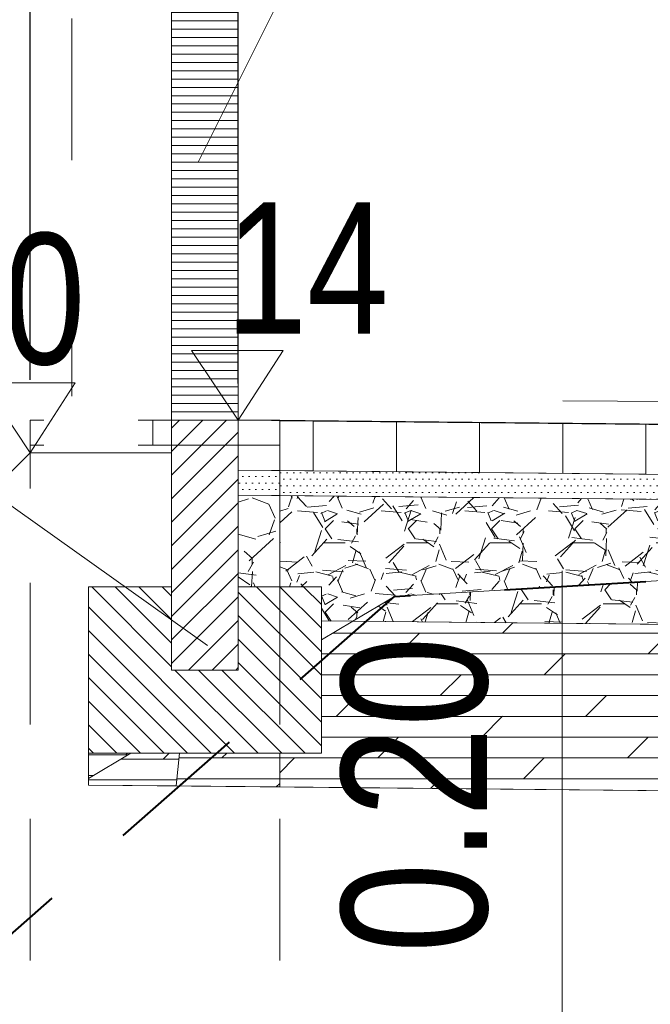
# Model space of a CAD drawing. Header units: metres. Extents: x 1435.1 to 1489, y 574.8 to 588.8.
# Tile 21 of 36: x 1463.5 to 1464.3, y 579.2 to 580.3. Entities that reach past the tile are written whole.
import ezdxf
from ezdxf.enums import TextEntityAlignment as Align

# ---------------------------------------------------------------- set-up
doc = ezdxf.new("R2010")
doc.units = ezdxf.units.M
doc.header["$MEASUREMENT"] = 0
doc.linetypes.add('DGN Style 2', pattern=[0.2836403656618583, 0.170184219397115, -0.1134561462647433])
for name, color, linetype, lineweight in [('12_obrys', 7, 'Continuous', 0), ('15_krawęznik', 7, 'Continuous', 0), ('16_obrzeża', 7, 'Continuous', 0), ('3_opisy', 7, 'Continuous', 0), ('4_latarnie', 7, 'Continuous', 0), ('5_bariery', 7, 'Continuous', 0), ('9_warstwy', 7, 'Continuous', 0), ('konstrukcja jezdni', 7, 'Continuous', 0)]:
    doc.layers.add(name, color=color, linetype=linetype, lineweight=lineweight)
doc.styles.add('Style-Arial', font='arial.ttf')
doc.dimstyles.new('Proszowice', dxfattribs={"dimtxt": 0.175, "dimasz": 0.175, "dimexe": 0.08750000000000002, "dimexo": 0.08750000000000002, "dimgap": 0.08750000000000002, "dimtad": 1, "dimzin": 3, "dimdsep": 46, "dimtxsty": 'Style-Arial', "dimblk": '_Oblique_0.5', "dimcen": 0.09000000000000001, "dimclrd": 7, "dimadec": 4, "dimazin": 3, "dimtfac": 1, "dimtmove": 0, "dimatfit": 1, "dimldrblk": 'TerminatorOpen_0.5', "dimfxl": 1, "dimfrac": 2, "dimtzin": 3, "dimlwd": 0, "dimarcsym": 0})

# ---------------------------------------------------------------- blocks, each defined once
blk = doc.blocks.new('_Oblique_0.5')
at = {"color": 0, "linetype": 'ByBlock', "lineweight": -2}
for p, q in [((0.5, 0.25), (-0.5, -0.25)), ((0, 0), (-1, 0))]:
    blk.add_line(p, q, dxfattribs=at)
blk = doc.blocks.new('*D22')
at = {"layer": 'Defpoints', "color": 0, "linetype": 'Continuous', "lineweight": 0}
for p in [(1465.289278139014, 581.324188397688), (1463.789278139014, 579.8626032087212), (1465.289278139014, 579.7296032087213)]:
    blk.add_point(p, dxfattribs=at)
at = {"layer": 'konstrukcja jezdni', "color": 0, "linetype": 'Continuous', "lineweight": -2}
for p, q in [((1463.789278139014, 579.9501032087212), (1463.789278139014, 581.411688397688)), ((1465.289278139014, 579.8171032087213), (1465.289278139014, 581.411688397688))]:
    blk.add_line(p, q, dxfattribs=at)
at = {"layer": 'konstrukcja jezdni', "color": 7, "linetype": 'Continuous', "lineweight": 0}
blk.add_line((1463.964278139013, 581.324188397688), (1465.114278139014, 581.324188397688), dxfattribs=at)
at = {"layer": 'konstrukcja jezdni', "color": 7, "linetype": 'Continuous', "lineweight": 0, "xscale": 0.175, "yscale": 0.175, "zscale": 0.175, "rotation": 180}
blk.add_blockref('_Oblique_0.5', (1463.789278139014, 581.324188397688), dxfattribs=at)
at = {"layer": 'konstrukcja jezdni', "color": 7, "linetype": 'Continuous', "lineweight": 0, "xscale": 0.175, "yscale": 0.175, "zscale": 0.175}
blk.add_blockref('_Oblique_0.5', (1465.289278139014, 581.324188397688), dxfattribs=at)
at = {"layer": 'konstrukcja jezdni', "color": 0, "linetype": 'Continuous', "lineweight": 0, "insert": (1464.642720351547, 581.5010386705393), "char_height": 0.175, "attachment_point": 5, "style": 'Style-Arial'}
blk.add_mtext('\\H1x;\\W0.8;1.50', dxfattribs=at)
blk = doc.blocks.new('TerminatorOpen_0.5')
at = {"color": 0, "linetype": 'ByBlock', "lineweight": -2}
for q in [(-1, 0.25), (-1, 0), (-1, -0.25)]:
    blk.add_line((0, 0), q, dxfattribs=at)
blk = doc.blocks.new('*D23')
at = {"layer": 'Defpoints', "color": 0, "linetype": 'Continuous', "lineweight": 0}
for p in [(1463.789278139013, 581.3241883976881), (1463.539278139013, 579.8236032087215), (1463.789278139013, 579.8192235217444)]:
    blk.add_point(p, dxfattribs=at)
at = {"layer": 'konstrukcja jezdni', "color": 0, "linetype": 'Continuous', "lineweight": -2}
for p, q in [((1463.539278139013, 579.9111032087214), (1463.539278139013, 581.4116883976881)), ((1463.789278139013, 579.9067235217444), (1463.789278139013, 581.4116883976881))]:
    blk.add_line(p, q, dxfattribs=at)
at = {"layer": 'konstrukcja jezdni', "color": 7, "linetype": 'Continuous', "lineweight": 0}
for p, q in [((1463.364278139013, 581.3241883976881), (1462.649571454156, 581.3241883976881)), ((1463.789278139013, 581.3241883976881), (1463.539278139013, 581.3241883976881)), ((1463.964278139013, 581.3241883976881), (1464.139278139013, 581.3241883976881))]:
    blk.add_line(p, q, dxfattribs=at)
at = {"layer": 'konstrukcja jezdni', "color": 7, "linetype": 'Continuous', "lineweight": 0, "xscale": 0.175, "yscale": 0.175, "zscale": 0.175}
blk.add_blockref('_Oblique_0.5', (1463.539278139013, 581.3241883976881), dxfattribs=at)
at = {"layer": 'konstrukcja jezdni', "color": 7, "linetype": 'Continuous', "lineweight": 0, "xscale": 0.175, "yscale": 0.175, "zscale": 0.175, "rotation": 180}
blk.add_blockref('_Oblique_0.5', (1463.789278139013, 581.3241883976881), dxfattribs=at)
at = {"layer": 'konstrukcja jezdni', "color": 0, "linetype": 'Continuous', "lineweight": 0, "insert": (1462.919424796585, 581.5010386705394), "char_height": 0.175, "attachment_point": 5, "style": 'Style-Arial'}
blk.add_mtext('\\H1x;\\W0.8;0.25', dxfattribs=at)
blk = doc.blocks.new('*D26')
at = {"layer": 'Defpoints', "color": 0, "linetype": 'Continuous', "lineweight": 0}
for p in [(1464.178889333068, 578.7936032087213), (1464.439278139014, 578.7936032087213), (1464.439278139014, 578.6061032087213)]:
    blk.add_point(p, dxfattribs=at)
at = {"layer": 'konstrukcja jezdni', "color": 7, "linetype": 'Continuous', "lineweight": 0}
for p, q in [((1464.178889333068, 578.9686032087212), (1464.178889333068, 579.6817819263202)), ((1464.178889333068, 578.6061032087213), (1464.178889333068, 578.7936032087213)), ((1464.178889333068, 578.4311032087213), (1464.178889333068, 578.2561032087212))]:
    blk.add_line(p, q, dxfattribs=at)
at = {"layer": 'konstrukcja jezdni', "color": 0, "linetype": 'Continuous', "lineweight": -2}
for p, q in [((1464.351778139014, 578.7936032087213), (1464.091389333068, 578.7936032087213)), ((1464.351778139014, 578.6061032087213), (1464.091389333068, 578.6061032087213))]:
    blk.add_line(p, q, dxfattribs=at)
at = {"layer": 'konstrukcja jezdni', "color": 7, "linetype": 'Continuous', "lineweight": 0, "xscale": 0.175, "yscale": 0.175, "zscale": 0.175}
for p, rotation in [((1464.178889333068, 578.7936032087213), 270), ((1464.178889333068, 578.6061032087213), 90)]:
    blk.add_blockref('_Oblique_0.5', p, dxfattribs=dict(at, rotation=rotation))
at = {"layer": 'konstrukcja jezdni', "color": 0, "linetype": 'Continuous', "lineweight": 0, "insert": (1464.002039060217, 579.4126925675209), "char_height": 0.175, "attachment_point": 5, "rotation": 90, "style": 'Style-Arial'}
blk.add_mtext('\\H1x;\\W0.8;0.20', dxfattribs=at)

msp = doc.modelspace()

# ---------------------------------------------------------------- hatches: boundary and pattern name
at = {"layer": '16_obrzeża', "linetype": 'Continuous', "lineweight": 0}
h = msp.add_hatch(dxfattribs=at)
h.set_pattern_fill('HATCH', style=0, pattern_type=2)
h.set_pattern_definition([(0, (1463.709278, 579.862603), (0, 0.01), [])])
h.paths.add_polyline_path([(1463.709278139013, 579.8626032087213), (1463.709278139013, 580.9626032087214), (1463.789278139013, 580.9626032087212), (1463.789278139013, 579.8626032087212)])
h = msp.add_hatch(dxfattribs=at)
h.set_pattern_fill('HATCH', style=0, pattern_type=2)
h.set_pattern_definition([(45, (1463.768292, 579.657687), (-0.01414213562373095, 0.01414213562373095), [])])
h.paths.add_polyline_path([(1463.789278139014, 579.8626032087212), (1463.709278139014, 579.8626032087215), (1463.709278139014, 579.6626032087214), (1463.709278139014, 579.5626032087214), (1463.789278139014, 579.5626032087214), (1463.789278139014, 579.6626032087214), (1463.789278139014, 579.7725852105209), (1463.789278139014, 579.802591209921), (1463.789278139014, 579.8582235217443)])
h = msp.add_hatch(dxfattribs=at)
h.set_pattern_fill('HATCH', style=0, pattern_type=2)
h.set_pattern_definition([(315, (1463.759241, 579.544896), (0.01414213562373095, 0.01414213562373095), [])])
h.paths.add_polyline_path([(1463.889278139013, 579.6626032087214), (1463.789278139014, 579.6626032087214), (1463.789278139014, 579.5626032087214), (1463.709278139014, 579.5626032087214), (1463.709278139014, 579.6626032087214), (1463.609278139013, 579.6626032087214), (1463.609278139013, 579.4626032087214), (1463.889278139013, 579.4626032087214), (1463.889278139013, 579.6245552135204)])
at = {"layer": '9_warstwy', "linetype": 'Continuous', "lineweight": 0}
h = msp.add_hatch(dxfattribs=at)
h.set_pattern_fill('HATCH', style=0, pattern_type=2)
h.set_pattern_definition([(90, (1464.879379, 579.823073), (-0.1, 6.123233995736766e-18), [])])
h.paths.add_polyline_path([(1463.839278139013, 579.8326032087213), (1463.839278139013, 579.8021002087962), (1464.480090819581, 579.7956920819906), (1465.089278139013, 579.7896002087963), (1465.089278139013, 579.8496032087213), (1463.839278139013, 579.8621032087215)])
h = msp.add_hatch(dxfattribs=at)
h.set_pattern_fill('DOTS', style=0, pattern_type=2)
h.set_pattern_definition([(0, (1463.790782, 579.850671), (0.00396875, 0.0079375), [0, -0.007937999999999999])])
h.paths.add_polyline_path([(1463.789278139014, 579.8026002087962), (1463.789278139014, 579.7725987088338), (1463.839278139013, 579.7720987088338), (1463.839278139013, 579.8021002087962)])
h = msp.add_hatch(dxfattribs=at)
h.set_pattern_fill('DOTS', style=0, pattern_type=2)
h.set_pattern_definition([(0, (1464.427784, 579.831415), (0.00396875, 0.0079375), [0, -0.007937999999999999])])
h.paths.add_polyline_path([(1463.839278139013, 579.7720987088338), (1464.480090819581, 579.765690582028), (1464.480090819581, 579.7956920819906), (1463.839278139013, 579.8021002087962)])
h = msp.add_hatch(dxfattribs=at)
h.set_pattern_fill('GRAVEL', style=0, pattern_type=2)
h.set_pattern_definition([(228.0128, (1463.896565, 579.871372), (-1.016000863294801, -1.143001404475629), [0.017086, -1.691525]), (184.9697, (1463.885135, 579.858672), (1.524002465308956, 0.1269991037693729), [0.02932, -2.9027]), (132.5104, (1463.855925, 579.856132), (1.269999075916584, -1.39700136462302), [0.020674, -2.046735]), (267.2737, (1463.806395, 579.824382), (0.1269994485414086, 2.539999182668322), [0.0267, -2.64332]), (292.8337, (1463.805125, 579.797712), (-0.6350018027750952, 1.524000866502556), [0.026182, -2.59199]), (357.2737, (1463.815285, 579.773582), (-2.539999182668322, 0.1269994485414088), [0.0267, -2.64332]), (37.6942, (1463.841955, 579.772312), (-1.651001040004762, -1.269998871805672), [0.03531, -3.495655]), (72.2553, (1463.869895, 579.793902), (0.8890017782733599, 2.79400081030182), [0.033336, -3.300265]), (121.4296, (1463.880055, 579.825652), (-1.016000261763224, 1.650998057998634), [0.026791, -2.652275]), (175.2364, (1463.866085, 579.848512), (1.396998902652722, -0.1269988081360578), [0.030586, -1.498695]), (222.3974, (1463.835605, 579.851052), (-1.52400004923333, -1.396998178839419), [0.039554, -3.91584]), (138.8141, (1463.932125, 579.823112), (-0.8889994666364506, 0.761998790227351), [0.0135, -1.33653]), (171.4692, (1463.921965, 579.832002), (1.65099747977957, -0.2540006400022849), [0.025684, -2.542729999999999]), (225, (1463.896565, 579.835812), (-1.387778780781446e-17, -0.1269999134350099), [0.01796, -0.161645]), (203.1986, (1463.887675, 579.851052), (0.6350021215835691, 0.2540011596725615), [0.009672, -0.9575299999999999]), (291.8014, (1463.878785, 579.8472419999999), (-0.1270002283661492, 0.3810007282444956), [0.013678, -0.67024]), (30.9638, (1463.883865, 579.8345419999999), (0.3809991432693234, 0.2539999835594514), [0.022216, -0.7183149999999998]), (161.5651, (1463.902915, 579.845972), (0.2540005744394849, -0.127000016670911), [0.016064, -0.385545]), (16.38950000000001, (1463.805125, 579.8472419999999), (1.270000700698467, 0.3809992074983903), [0.022504, -2.22794]), (70.3462, (1463.826715, 579.853592), (-0.5079985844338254, -1.39699802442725), [0.01888, -1.86911]), (293.1986, (1463.902915, 579.871372), (-0.2540010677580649, 0.6350021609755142), [0.019344, -0.94786]), (343.6105, (1463.910535, 579.853592), (-1.270000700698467, 0.3809992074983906), [0.022504, -2.22794]), (339.444, (1463.805125, 579.7685019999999), (-0.6350007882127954, 0.2539996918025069), [0.021702, -1.063385]), (294.7751, (1463.825445, 579.760882), (-0.634998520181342, 1.396999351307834), [0.018184, -1.80018]), (66.80140000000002, (1463.904185, 579.744372), (0.2540011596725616, 0.6350021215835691), [0.019344, -0.94786]), (17.354, (1463.911805, 579.7621519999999), (-1.651000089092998, -0.5079992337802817), [0.021289, -2.10762]), (69.444, (1463.841955, 579.744372), (-0.2539996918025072, -0.6350007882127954), [0.010851, -1.07424]), (101.3099, (1463.896565, 579.744372), (-0.1269993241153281, 0.5079983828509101), [0.006476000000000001, -0.6411]), (165.9638, (1463.895295, 579.750722), (0.3810007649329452, -0.1269998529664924), [0.026182, -0.497453]), (186.0090000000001, (1463.869895, 579.757072), (1.269998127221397, 0.1269997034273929), [0.024263, -2.40207]), (303.6901, (1463.883865, 579.823112), (-0.1270002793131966, 0.2540001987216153), [0.018316, -0.439589]), (353.1572, (1463.894025, 579.807872), (2.159000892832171, -0.254001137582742), [0.031978, -3.1658]), (60.94540000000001, (1463.925775, 579.804062), (-0.5079988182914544, -0.8889978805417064), [0.013075, -1.29447]), (90, (1463.932125, 579.815492), (-0.127, 0.127), [0.00762, -0.11938]), (120.2564, (1463.867355, 579.760882), (0.5079989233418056, -0.8889995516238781), [0.017643, -1.746695]), (48.01279999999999, (1463.858465, 579.776122), (1.0160008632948, 1.143001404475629), [0.034172, -1.67444]), (0, (1463.881325, 579.801522), (0.127, 0.127), [0.03302, -0.09398]), (325.3048, (1463.914345, 579.801522), (-1.269997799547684, 0.8890000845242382), [0.02008, -1.987965]), (254.0546, (1463.930855, 579.790092), (-0.1270002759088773, -0.5080012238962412), [0.018491, -0.906085]), (207.646, (1463.925775, 579.772312), (-2.412999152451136, -1.270000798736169), [0.030107, -2.980625]), (175.4261, (1463.899105, 579.758342), (-1.651000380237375, 0.1269993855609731), [0.03185099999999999, -3.15329]), (175.4261, (1463.899105, 579.758342), (-1.651000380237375, 0.1269993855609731), [0.03185099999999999, -3.15329])])
h.paths.add_polyline_path([(1463.789278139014, 579.7725987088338), (1463.789278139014, 579.6626032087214), (1463.839278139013, 579.6626032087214), (1463.839278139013, 579.7720987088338)])
h = msp.add_hatch(dxfattribs=at)
h.set_pattern_fill('GRAVEL', style=0, pattern_type=2)
h.set_pattern_definition([(228.012788, (1464.103103, 579.869632), (-0.8000003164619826, -0.9000003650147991), [0.013454, -1.331909]), (184.969741, (1464.094103, 579.859632), (1.200000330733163, 0.1000000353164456), [0.023087, -2.285591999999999]), (132.510447, (1464.071103, 579.8576320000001), (0.9999998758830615, -1.099999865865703), [0.016279, -1.611603]), (267.273689, (1464.032103, 579.832632), (0.100000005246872, 2.00000020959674), [0.021024, -2.081356]), (292.833654, (1464.031103, 579.811632), (-0.5000000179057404, 1.200000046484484), [0.020616, -2.040937]), (357.2736889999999, (1464.039103, 579.792632), (-2.00000020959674, 0.1000000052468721), [0.021024, -2.081356]), (37.69424, (1464.060103, 579.791632), (-1.300000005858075, -0.9999999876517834), [0.027803, -2.752485]), (72.255328, (1464.082103, 579.808632), (0.6999999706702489, 2.199999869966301), [0.026249, -2.598632]), (121.429566, (1464.090103, 579.8336320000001), (-0.7999998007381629, 1.299999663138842), [0.021095, -2.088407]), (175.236358, (1464.079103, 579.851632), (1.100000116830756, -0.1000000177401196), [0.024083, -1.180076]), (222.397438, (1464.055103, 579.8536320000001), (-1.200000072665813, -1.100000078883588), [0.031145, -3.083338]), (138.814075, (1464.131103, 579.831632), (-0.6999996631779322, 0.5999996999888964), [0.01063, -1.052384]), (171.469234, (1464.123103, 579.8386320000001), (1.299999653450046, -0.1999999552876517), [0.020224, -2.002151]), (225, (1464.103103, 579.841632), (-1.387778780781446e-17, -0.1000000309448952), [0.014142, -0.127279]), (203.198591, (1464.096103, 579.8536320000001), (0.499999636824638, 0.1999998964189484), [0.007616, -0.753962]), (291.801409, (1464.089103, 579.850632), (-0.1000000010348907, 0.2999999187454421), [0.01077, -0.527746]), (30.963757, (1464.093103, 579.840632), (0.2999999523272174, 0.2000000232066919), [0.017493, -0.565602]), (161.565051, (1464.108103, 579.849632), (0.1999995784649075, -0.09999988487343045), [0.012649, -0.303579]), (16.38954, (1464.031103, 579.850632), (0.99999961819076, 0.2999998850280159), [0.01772, -1.754285]), (70.34617600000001, (1464.048103, 579.855632), (-0.4000001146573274, -1.100000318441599), [0.014866, -1.471741]), (293.198591, (1464.108103, 579.869632), (-0.1999998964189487, 0.499999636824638), [0.015232, -0.746346]), (343.6104599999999, (1464.114103, 579.855632), (-0.99999961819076, 0.2999998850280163), [0.01772, -1.754285]), (339.4439549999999, (1464.031103, 579.788632), (-0.4999997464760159, 0.1999998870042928), [0.017088, -0.8373120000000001]), (294.775141, (1464.047103, 579.782632), (-0.4999998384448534, 1.099999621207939), [0.014318, -1.417464]), (66.80140899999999, (1464.109103, 579.769632), (0.1999998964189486, 0.499999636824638), [0.015232, -0.746346]), (17.354025, (1464.115103, 579.783632), (-1.300000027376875, -0.4000000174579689), [0.016763, -1.659542]), (69.44395500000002, (1464.060103, 579.769632), (-0.1999998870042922, -0.4999997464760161), [0.008544, -0.8458559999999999]), (101.309932, (1464.103103, 579.769632), (-0.1000000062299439, 0.4000001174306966), [0.005099, -0.504803]), (165.963757, (1464.102103, 579.774632), (0.2999996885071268, -0.09999995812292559), [0.020616, -0.391695]), (186.009006, (1464.082103, 579.779632), (1.000000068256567, 0.1000000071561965), [0.019105, -1.891392]), (303.690068, (1464.093103, 579.831632), (-0.09999996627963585, 0.1999999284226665), [0.014422, -0.346133]), (353.157227, (1464.101103, 579.8196320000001), (1.700000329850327, -0.2000000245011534), [0.025179, -2.492756]), (60.945396, (1464.126103, 579.816632), (-0.3999998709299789, -0.6999997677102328), [0.010296, -1.019267]), (90, (1464.131103, 579.825632), (-0.1, 0.1), [0.006, -0.094]), (120.256437, (1464.080103, 579.782632), (0.4000001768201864, -0.7000003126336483), [0.013892, -1.375352]), (48.012788, (1464.073103, 579.794632), (0.8000003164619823, 0.9000003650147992), [0.026907, -1.318455]), (0, (1464.091103, 579.8146320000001), (0.1, 0.1), [0.026, -0.07400000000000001]), (325.304846, (1464.117103, 579.8146320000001), (0.9999998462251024, -0.699999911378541), [0.015811, -1.565327]), (254.054604, (1464.130103, 579.8056320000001), (-0.1000000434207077, -0.4000003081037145), [0.01456, -0.7134510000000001]), (207.645975, (1464.126103, 579.791632), (-1.900000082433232, -1.000000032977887), [0.023707, -2.346947]), (175.426079, (1464.105103, 579.7806320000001), (-1.299999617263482, 0.09999996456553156), [0.02508, -2.482907])])
h.paths.add_polyline_path([(1464.480090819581, 579.765690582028), (1463.839278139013, 579.7720987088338), (1463.839278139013, 579.6626032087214), (1463.889278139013, 579.6626032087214), (1463.889278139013, 579.6245552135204), (1463.889278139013, 579.6215912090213), (1463.927234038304, 579.6212116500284), (1463.977249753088, 579.6509111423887), (1464.480090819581, 579.6810778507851)])
h = msp.add_hatch(dxfattribs=at)
h.set_pattern_fill('GRAVEL', style=0, pattern_type=2)
h.set_pattern_definition([(228.012788, (1464.339212, 579.79645), (-0.8000003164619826, -0.9000003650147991), [0.013454, -1.331909]), (184.969741, (1464.330212, 579.78645), (1.200000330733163, 0.1000000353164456), [0.023087, -2.285591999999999]), (132.510447, (1464.307212, 579.78445), (0.9999998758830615, -1.099999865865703), [0.016279, -1.611603]), (267.273689, (1464.268212, 579.75945), (0.100000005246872, 2.00000020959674), [0.021024, -2.081356]), (292.833654, (1464.267212, 579.73845), (-0.5000000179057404, 1.200000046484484), [0.020616, -2.040937]), (357.2736889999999, (1464.275212, 579.71945), (-2.00000020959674, 0.1000000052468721), [0.021024, -2.081356]), (37.69424, (1464.296212, 579.71845), (-1.300000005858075, -0.9999999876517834), [0.027803, -2.752485]), (72.255328, (1464.318212, 579.73545), (0.6999999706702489, 2.199999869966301), [0.026249, -2.598632]), (121.429566, (1464.326212, 579.76045), (-0.7999998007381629, 1.299999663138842), [0.021095, -2.088407]), (175.236358, (1464.315212, 579.77845), (1.100000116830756, -0.1000000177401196), [0.024083, -1.180076]), (222.397438, (1464.291212, 579.78045), (-1.200000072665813, -1.100000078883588), [0.031145, -3.083338]), (138.814075, (1464.367212, 579.75845), (-0.6999996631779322, 0.5999996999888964), [0.01063, -1.052384]), (171.469234, (1464.359212, 579.76545), (1.299999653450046, -0.1999999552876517), [0.020224, -2.002151]), (225, (1464.339212, 579.76845), (-1.387778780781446e-17, -0.1000000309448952), [0.014142, -0.127279]), (203.198591, (1464.332212, 579.78045), (0.499999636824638, 0.1999998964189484), [0.007616, -0.753962]), (291.801409, (1464.325212, 579.77745), (-0.1000000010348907, 0.2999999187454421), [0.01077, -0.527746]), (30.963757, (1464.329212, 579.76745), (0.2999999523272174, 0.2000000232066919), [0.017493, -0.565602]), (161.565051, (1464.344212, 579.77645), (0.1999995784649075, -0.09999988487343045), [0.012649, -0.303579]), (16.38954, (1464.267212, 579.77745), (0.99999961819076, 0.2999998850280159), [0.01772, -1.754285]), (70.34617600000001, (1464.284212, 579.78245), (-0.4000001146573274, -1.100000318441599), [0.014866, -1.471741]), (293.198591, (1464.344212, 579.79645), (-0.1999998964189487, 0.499999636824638), [0.015232, -0.746346]), (343.6104599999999, (1464.350212, 579.78245), (-0.99999961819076, 0.2999998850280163), [0.01772, -1.754285]), (339.4439549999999, (1464.267212, 579.71545), (-0.4999997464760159, 0.1999998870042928), [0.017088, -0.8373120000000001]), (294.775141, (1464.283212, 579.70945), (-0.4999998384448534, 1.099999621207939), [0.014318, -1.417464]), (66.80140899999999, (1464.345212, 579.69645), (0.1999998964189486, 0.499999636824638), [0.015232, -0.746346]), (17.354025, (1464.351212, 579.71045), (-1.300000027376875, -0.4000000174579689), [0.016763, -1.659542]), (69.44395500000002, (1464.296212, 579.69645), (-0.1999998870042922, -0.4999997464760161), [0.008544, -0.8458559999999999]), (101.309932, (1464.339212, 579.69645), (-0.1000000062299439, 0.4000001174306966), [0.005099, -0.504803]), (165.963757, (1464.338212, 579.70145), (0.2999996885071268, -0.09999995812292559), [0.020616, -0.391695]), (186.009006, (1464.318212, 579.70645), (1.000000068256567, 0.1000000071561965), [0.019105, -1.891392]), (303.690068, (1464.329212, 579.75845), (-0.09999996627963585, 0.1999999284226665), [0.014422, -0.346133]), (353.157227, (1464.337212, 579.74645), (1.700000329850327, -0.2000000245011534), [0.025179, -2.492756]), (60.945396, (1464.362212, 579.74345), (-0.3999998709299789, -0.6999997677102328), [0.010296, -1.019267]), (90, (1464.367212, 579.75245), (-0.1, 0.1), [0.006, -0.094]), (120.256437, (1464.316212, 579.70945), (0.4000001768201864, -0.7000003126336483), [0.013892, -1.375352]), (48.012788, (1464.309212, 579.72145), (0.8000003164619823, 0.9000003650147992), [0.026907, -1.318455]), (0, (1464.327212, 579.74145), (0.1, 0.1), [0.026, -0.07400000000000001]), (325.304846, (1464.353212, 579.74145), (0.9999998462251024, -0.699999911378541), [0.015811, -1.565327]), (254.054604, (1464.366212, 579.73245), (-0.1000000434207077, -0.4000003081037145), [0.01456, -0.7134510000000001]), (207.645975, (1464.362212, 579.71845), (-1.900000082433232, -1.000000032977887), [0.023707, -2.346947]), (175.426079, (1464.341212, 579.70745), (-1.299999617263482, 0.09999996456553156), [0.02508, -2.482907])])
h.paths.add_polyline_path([(1464.480090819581, 579.6156830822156), (1464.480090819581, 579.6810778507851), (1463.977249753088, 579.6509111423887), (1463.927234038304, 579.6212116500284)])
h = msp.add_hatch(dxfattribs=at)
h.set_pattern_fill('DOLMIT', style=0, pattern_type=2)
h.set_pattern_definition([(0, (1463.907121, 579.5069030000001), (0, 0.025), []), (45, (1463.907121, 579.5069030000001), (-0.0500000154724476, 0.05000001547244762), [0.035355, -0.070711])])
h.paths.add_polyline_path([(1464.480090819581, 579.4156730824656), (1464.480090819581, 579.6156830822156), (1463.927234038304, 579.6212116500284), (1463.889278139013, 579.5986733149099), (1463.889278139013, 579.4626032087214), (1463.839278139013, 579.4626032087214), (1463.839278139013, 579.4220812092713)])
h = msp.add_hatch(dxfattribs=at)
h.set_pattern_fill('DOLMIT', style=0, pattern_type=2)
h.set_pattern_definition([(0, (1463.604286, 579.510755), (0, 0.025), []), (45, (1463.604286, 579.510755), (-0.0500000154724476, 0.05000001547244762), [0.035355, -0.070711])])
h.paths.add_polyline_path([(1463.660127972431, 579.4626032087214), (1463.609278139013, 579.4626032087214), (1463.609278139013, 579.432408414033)])
h = msp.add_hatch(dxfattribs=at)
h.set_pattern_fill('DOLMIT', style=0, pattern_type=2)
h.set_pattern_definition([(0, (1463.649198, 579.505619), (0, 0.025), []), (45, (1463.649198, 579.505619), (-0.0500000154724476, 0.05000001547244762), [0.035355, -0.070711])])
h.paths.add_polyline_path([(1463.609278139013, 579.4243812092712), (1463.714763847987, 579.4233263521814), (1463.71873399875, 579.4626032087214), (1463.660127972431, 579.4626032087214), (1463.609278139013, 579.432408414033)])
h = msp.add_hatch(dxfattribs=at)
h.set_pattern_fill('DOLMIT', style=0, pattern_type=2)
h.set_pattern_definition([(0, (1463.719774, 579.5069030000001), (0, 0.025), []), (45, (1463.719774, 579.5069030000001), (-0.0500000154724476, 0.05000001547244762), [0.035355, -0.070711])])
h.paths.add_polyline_path([(1463.839278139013, 579.4220812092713), (1463.839278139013, 579.4626032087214), (1463.71873399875, 579.4626032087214), (1463.714763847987, 579.4233263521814)])

# ---------------------------------------------------------------- linework, layer by layer
at = {"layer": '12_obrys', "color": 7, "linetype": 'Continuous', "lineweight": 30}
for p, q in [((1465.089278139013, 579.8496032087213), (1463.789278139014, 579.8626032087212)), ((1463.539278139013, 579.8236032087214), (1462.474683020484, 578.7590080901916))]:
    msp.add_line(p, q, dxfattribs=at)
at = {"layer": '12_obrys', "color": 251, "linetype": 'DGN Style 2', "lineweight": 40, "flags": 128}
msp.add_lwpolyline([(1462.373683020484, 578.2390080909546), (1463.977249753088, 579.6509111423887), (1464.696898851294, 579.6940847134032), (1465.285340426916, 579.7295189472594), (1465.289278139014, 579.7296032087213)], dxfattribs=at)
at = {"layer": '15_krawęznik', "color": 7, "linetype": 'Continuous', "lineweight": 13}
msp.add_line((1463.709278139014, 579.8236032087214), (1463.539278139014, 579.8236032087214), dxfattribs=at)
at = {"layer": '16_obrzeża', "color": 7, "linetype": 'Continuous', "lineweight": 0}
for p, q in [((1463.709278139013, 579.8626032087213), (1463.709278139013, 580.9626032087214)), ((1463.789278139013, 579.8626032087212), (1463.789278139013, 580.9626032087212))]:
    msp.add_line(p, q, dxfattribs=at)
at = {"layer": '16_obrzeża', "color": 7, "linetype": 'Continuous', "lineweight": 13}
for p, q in [((1463.789278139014, 579.8626032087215), (1463.709278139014, 579.8626032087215)), ((1463.709278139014, 579.8626032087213), (1463.709278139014, 579.5626032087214)), ((1463.789278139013, 579.8626032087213), (1463.709278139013, 579.8626032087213)), ((1463.789278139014, 579.5626032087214), (1463.789278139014, 579.8626032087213)), ((1463.609278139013, 579.6626032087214), (1463.609278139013, 579.4626032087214)), ((1463.609278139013, 579.6626032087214), (1463.709278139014, 579.6626032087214)), ((1463.789278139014, 579.6626032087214), (1463.889278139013, 579.6626032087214)), ((1463.889278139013, 579.4626032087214), (1463.889278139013, 579.6626032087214)), ((1463.709278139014, 579.5626032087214), (1463.789278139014, 579.5626032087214)), ((1463.609278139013, 579.4626032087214), (1463.889278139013, 579.4626032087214))]:
    msp.add_line(p, q, dxfattribs=at)
at = {"layer": '16_obrzeża', "color": 7, "linetype": 'Continuous', "lineweight": 0, "flags": 128}
for points in [[(1463.709278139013, 579.8626032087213), (1463.709278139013, 580.9626032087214), (1463.789278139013, 580.9626032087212), (1463.789278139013, 579.8626032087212), (1463.709278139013, 579.8626032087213)], [(1463.789278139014, 579.8626032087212), (1463.709278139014, 579.8626032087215), (1463.709278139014, 579.6626032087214), (1463.709278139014, 579.5626032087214), (1463.789278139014, 579.5626032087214), (1463.789278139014, 579.6626032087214), (1463.789278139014, 579.7725852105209), (1463.789278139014, 579.802591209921), (1463.789278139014, 579.8582235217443), (1463.789278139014, 579.8626032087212)], [(1463.889278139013, 579.6626032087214), (1463.789278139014, 579.6626032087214), (1463.789278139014, 579.5626032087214), (1463.709278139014, 579.5626032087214), (1463.709278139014, 579.6626032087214), (1463.609278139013, 579.6626032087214), (1463.609278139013, 579.4626032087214), (1463.889278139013, 579.4626032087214), (1463.889278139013, 579.6245552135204), (1463.889278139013, 579.6626032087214)]]:
    msp.add_lwpolyline(points, close=True, dxfattribs=at)
at = {"layer": '3_opisy', "color": 7}
for p, q in [((1464.182259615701, 581.0566767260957), (1463.741399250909, 580.1727980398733)), ((1461.964114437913, 580.8637397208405), (1463.752529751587, 579.5919155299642))]:
    msp.add_line(p, q, dxfattribs=at)
at = {"layer": '3_opisy', "color": 7, "linetype": 'Continuous', "lineweight": 0}
for p, q in [((1464.179510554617, 579.8860312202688), (1464.703792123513, 579.8819250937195)), ((1464.939278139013, 579.6110912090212), (1463.889278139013, 579.6215912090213)), ((1463.609278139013, 579.4626032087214), (1463.609278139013, 579.4243812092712)), ((1464.939278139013, 579.4110812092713), (1463.609278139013, 579.4243812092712))]:
    msp.add_line(p, q, dxfattribs=at)
at = {"layer": '3_opisy', "color": 7, "linetype": 'Continuous', "lineweight": 0, "flags": 128}
for points in [[(1463.789278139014, 579.8626032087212), (1463.733278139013, 579.9466032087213), (1463.843278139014, 579.9466032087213), (1463.789278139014, 579.8626032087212)], [(1463.539278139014, 579.8236032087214), (1463.483278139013, 579.9076032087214), (1463.593278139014, 579.9076032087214), (1463.539278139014, 579.8236032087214)]]:
    msp.add_lwpolyline(points, dxfattribs=at)
at = {"layer": '4_latarnie', "color": 7, "linetype": 'DGN Style 2', "lineweight": 13}
for p, q in [((1463.589278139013, 580.9126032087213), (1463.589278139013, 579.8626032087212)), ((1463.789278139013, 579.8626032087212), (1463.789278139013, 580.9126032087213)), ((1463.539278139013, 578.3626032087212), (1463.539278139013, 579.8626032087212)), ((1463.839278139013, 579.8626032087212), (1463.539278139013, 579.8626032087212)), ((1463.839278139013, 578.3626032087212), (1463.839278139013, 579.8626032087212)), ((1463.839278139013, 579.8326032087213), (1463.539278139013, 579.8326032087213))]:
    msp.add_line(p, q, dxfattribs=at)
at = {"layer": '5_bariery', "color": 7, "linetype": 'DGN Style 2', "lineweight": 13}
msp.add_line((1463.686778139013, 579.8626032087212), (1463.686778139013, 579.8326032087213), dxfattribs=at)
at = {"layer": '9_warstwy', "color": 7, "linetype": 'Continuous', "lineweight": 0}
for p, q in [((1465.089278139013, 579.7896002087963), (1463.789278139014, 579.8026002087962)), ((1465.089278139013, 579.7595987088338), (1463.789278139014, 579.7725987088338))]:
    msp.add_line(p, q, dxfattribs=at)
at = {"layer": '9_warstwy', "color": 7, "linetype": 'Continuous', "lineweight": 0, "flags": 128}
for points in [[(1463.839278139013, 579.8326032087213), (1463.839278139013, 579.8021002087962), (1464.480090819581, 579.7956920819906), (1465.089278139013, 579.7896002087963), (1465.089278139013, 579.8496032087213), (1463.839278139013, 579.8621032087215), (1463.839278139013, 579.8326032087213)], [(1463.789278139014, 579.8026002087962), (1463.789278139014, 579.7725987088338), (1463.839278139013, 579.7720987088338), (1463.839278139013, 579.8021002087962), (1463.789278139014, 579.8026002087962)], [(1463.839278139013, 579.7720987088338), (1464.480090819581, 579.765690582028), (1464.480090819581, 579.7956920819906), (1463.839278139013, 579.8021002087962), (1463.839278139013, 579.7720987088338)], [(1463.789278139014, 579.7725987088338), (1463.789278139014, 579.6626032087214), (1463.839278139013, 579.6626032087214), (1463.839278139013, 579.7720987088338), (1463.789278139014, 579.7725987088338)], [(1464.480090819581, 579.765690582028), (1463.839278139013, 579.7720987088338), (1463.839278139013, 579.6626032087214), (1463.889278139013, 579.6626032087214), (1463.889278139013, 579.6245552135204), (1463.889278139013, 579.6215912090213), (1463.927234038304, 579.6212116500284), (1463.977249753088, 579.6509111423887), (1464.480090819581, 579.6810778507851), (1464.480090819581, 579.765690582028)], [(1464.480090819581, 579.6156830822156), (1464.480090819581, 579.6810778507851), (1463.977249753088, 579.6509111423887), (1463.927234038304, 579.6212116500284), (1464.480090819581, 579.6156830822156)], [(1464.480090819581, 579.4156730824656), (1464.480090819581, 579.6156830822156), (1463.927234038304, 579.6212116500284), (1463.889278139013, 579.5986733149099), (1463.889278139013, 579.4626032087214), (1463.839278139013, 579.4626032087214), (1463.839278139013, 579.4220812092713), (1464.480090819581, 579.4156730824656)], [(1463.660127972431, 579.4626032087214), (1463.609278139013, 579.4626032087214), (1463.609278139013, 579.432408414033), (1463.660127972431, 579.4626032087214)], [(1463.609278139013, 579.4243812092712), (1463.714763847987, 579.4233263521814), (1463.71873399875, 579.4626032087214), (1463.660127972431, 579.4626032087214), (1463.609278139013, 579.432408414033), (1463.609278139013, 579.4243812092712)], [(1463.839278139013, 579.4220812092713), (1463.839278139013, 579.4626032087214), (1463.71873399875, 579.4626032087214), (1463.714763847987, 579.4233263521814), (1463.839278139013, 579.4220812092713)]]:
    msp.add_lwpolyline(points, close=True, dxfattribs=at)

# ---------------------------------------------------------------- texts
at = {"layer": '3_opisy', "color": 7, "linetype": 'Continuous', "lineweight": 0, "style": 'Style-Arial', "width": 0.7999794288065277}
for s, p in [('14', (1463.872075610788, 580.0455483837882)), ('10', (1463.507660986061, 580.0087200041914))]:
    msp.add_text(s, height=0.1575018, dxfattribs=at).set_placement(p, align=Align.MIDDLE_CENTER)

# ---------------------------------------------------------------- dimensions: what is measured, and where the dimension line sits
at = {"layer": 'konstrukcja jezdni', "color": 7, "linetype": 'Continuous', "lineweight": 0}
for base, p1, p2, picture, middle in [((1463.789278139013, 581.3241883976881), (1463.539278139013, 579.8236032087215), (1463.789278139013, 579.8192235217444), '*D23', (1462.919424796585, 581.3241883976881)), ((1465.289278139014, 581.324188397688), (1463.789278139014, 579.8626032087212), (1465.289278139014, 579.7296032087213), '*D22', (1464.642720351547, 581.324188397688))]:
    dim = msp.add_linear_dim(base=base, p1=p1, p2=p2, text='\\H1x;\\W0.8;<>', dimstyle='Proszowice', dxfattribs=at)
    dim.commit()
    dim.dimension.update_dxf_attribs({"geometry": picture, "text_midpoint": middle, "dimtype": 160})
dim = msp.add_linear_dim(base=(1464.178889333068, 578.7936032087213), p1=(1464.439278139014, 578.6061032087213), p2=(1464.439278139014, 578.7936032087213), angle=90, text='\\H1x;\\W0.8;0.20', dimstyle='Proszowice', override={"dimfrac": 0}, dxfattribs=at)
dim.commit()
dim.dimension.update_dxf_attribs({"geometry": '*D26', "text_midpoint": (1464.178889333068, 579.4126925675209), "dimtype": 160})

doc.saveas('drawing.dxf')
